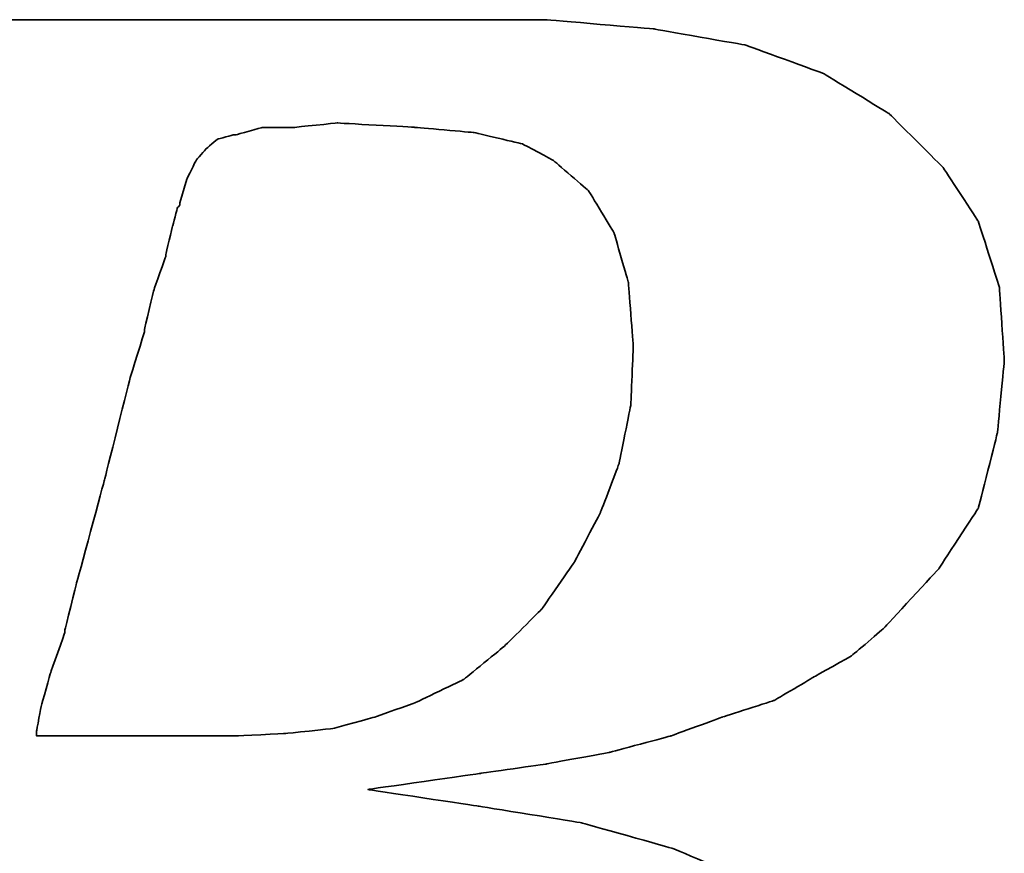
# Model space of a CAD drawing. Header units: millimetres. Extents: x 163 to 542, y 111 to 227.
# Tile 39 of 59: x 415.38 to 416.96, y 148.68 to 150.01. Entities that reach past the tile are written whole.
import ezdxf

# ---------------------------------------------------------------- set-up
doc = ezdxf.new("R2010")
doc.units = ezdxf.units.MM
doc.header["$LTSCALE"] = 0.1
doc.layers.add('DIM', color=4, linetype='CONTINUOUS')
doc.layers.add('layer 1', color=7, linetype='CONTINUOUS')

# ---------------------------------------------------------------- blocks, each defined once
blk = doc.blocks.new('TBI MOTION logo(完整正式版)')
at = {"layer": 'layer 1', "color": 22, "lineweight": 35}
for points, knots in [([(-64.65375, -6.86375), (-64.65375, -6.86375), (-64.84375, -7.29625), (-64.84375, -7.29625), (-64.84375, -7.29625), (-64.84375, -7.29625), (-64.86875, -7.34375), (-64.86875, -7.34375), (-64.86875, -7.34375), (-64.86875, -7.34375), (-64.86875, -7.36875), (-64.86875, -7.36875), (-64.86875, -7.36875), (-64.86875, -7.36875), (-65.15375, -7.65375), (-65.15375, -7.65375), (-65.15375, -7.65375), (-65.15375, -7.65375), (-65.17875, -7.65375), (-65.17875, -7.65375), (-65.17875, -7.65375), (-65.17875, -7.65375), (-65.20375, -7.67875), (-65.20375, -7.67875), (-65.20375, -7.67875), (-65.20375, -7.67875), (-65.58875, -7.87125), (-65.58875, -7.87125), (-65.58875, -7.87125), (-65.58875, -7.87125), (-65.63375, -7.87125), (-65.63375, -7.87125), (-65.63375, -7.87125), (-65.63375, -7.87125), (-65.65875, -7.89375), (-65.65875, -7.89375), (-65.65875, -7.89375), (-65.65875, -7.89375), (-66.09375, -7.94375), (-66.09375, -7.94375), (-66.09375, -7.94375), (-66.09375, -7.94375), (-66.11375, -7.94375), (-66.11375, -7.94375), (-66.11375, -7.94375), (-66.11375, -7.94375), (-66.16375, -7.94375), (-66.16375, -7.94375), (-66.16375, -7.94375), (-66.16375, -7.94375), (-66.30875, -7.94375), (-66.30875, -7.94375), (-66.30875, -7.94375), (-66.30875, -7.94375), (-66.69375, -7.94375), (-66.69375, -7.94375), (-66.69375, -7.94375), (-66.69375, -7.94375), (-67.07375, -7.94375), (-67.07375, -7.94375), (-67.07375, -7.94375), (-67.07375, -7.94375), (-67.12375, -7.94375), (-67.12375, -7.94375), (-67.12375, -7.94375), (-67.12375, -7.94375), (-67.12375, -7.96625), (-67.12375, -7.96625), (-67.12375, -7.96625), (-67.12375, -7.96625), (-67.14875, -7.99125), (-67.14875, -7.99125), (-67.14875, -7.99125), (-67.14875, -7.99125), (-67.24375, -8.34875), (-67.24375, -8.34875), (-67.24375, -8.34875), (-67.24375, -8.34875), (-67.31375, -8.68625), (-67.31375, -8.68625), (-67.31375, -8.68625), (-67.31375, -8.68625), (-67.26875, -8.68625), (-67.26875, -8.68625), (-67.26875, -8.68625), (-67.26875, -8.68625), (-67.07375, -8.68625), (-67.07375, -8.68625), (-67.07375, -8.68625), (-67.07375, -8.68625), (-66.54875, -8.68625), (-66.54875, -8.68625), (-66.54875, -8.68625), (-66.54875, -8.68625), (-65.82625, -8.68625), (-65.82625, -8.68625), (-65.82625, -8.68625), (-65.82625, -8.68625), (-65.01375, -8.68625), (-65.01375, -8.68625), (-65.01375, -8.68625), (-65.01375, -8.68625), (-64.05375, -8.68625), (-64.05375, -8.68625), (-64.05375, -8.68625), (-64.05375, -8.68625), (-62.08375, -8.68625), (-62.08375, -8.68625), (-62.08375, -8.68625), (-62.08375, -8.68625), (-60.06875, -8.68625), (-60.06875, -8.68625), (-60.06875, -8.68625), (-60.06875, -8.68625), (-59.10875, -8.68625), (-59.10875, -8.68625), (-59.10875, -8.68625), (-59.10875, -8.68625), (-58.29375, -8.68625), (-58.29375, -8.68625), (-58.29375, -8.68625), (-58.29375, -8.68625), (-57.57375, -8.68625), (-57.57375, -8.68625), (-57.57375, -8.68625), (-57.57375, -8.68625), (-57.04875, -8.68625), (-57.04875, -8.68625), (-57.04875, -8.68625), (-57.04875, -8.68625), (-56.85375, -8.68625), (-56.85375, -8.68625), (-56.85375, -8.68625), (-56.85375, -8.68625), (-56.70875, -8.68625), (-56.70875, -8.68625), (-56.70875, -8.68625), (-56.70875, -8.68625), (-56.61375, -8.68625), (-56.61375, -8.68625), (-56.61375, -8.68625), (-56.61375, -8.68625), (-56.56875, -8.68625), (-56.56875, -8.68625), (-56.56875, -8.68625), (-56.56875, -8.68625), (-55.65375, -8.63875), (-55.65375, -8.63875), (-55.65375, -8.63875), (-55.65375, -8.63875), (-54.76875, -8.51875), (-54.76875, -8.51875), (-54.76875, -8.51875), (-54.76875, -8.51875), (-53.90375, -8.30375), (-53.90375, -8.30375), (-53.90375, -8.30375), (-53.90375, -8.30375), (-53.08875, -8.03875), (-53.08875, -8.03875), (-53.08875, -8.03875), (-53.08875, -8.03875), (-52.34375, -7.65375), (-52.34375, -7.65375), (-52.34375, -7.65375), (-52.34375, -7.65375), (-51.69875, -7.29625), (-51.69875, -7.29625), (-51.69875, -7.29625), (-51.69875, -7.29625), (-51.21875, -6.91125), (-51.21875, -6.91125), (-51.21875, -6.91125), (-51.21875, -6.91125), (-50.83375, -6.50375), (-50.83375, -6.50375), (-50.83375, -6.50375), (-50.83375, -6.50375), (-50.44875, -5.94875), (-50.44875, -5.94875), (-50.44875, -5.94875), (-50.44875, -5.94875), (-50.13875, -5.30375), (-50.13875, -5.30375), (-50.13875, -5.30375), (-50.13875, -5.30375), (-49.99375, -4.65375), (-49.99375, -4.65375), (-49.99375, -4.65375), (-49.99375, -4.65375), (-49.92375, -3.98375), (-49.92375, -3.98375), (-49.92375, -3.98375), (-49.92375, -3.98375), (-49.99375, -3.19374), (-49.99375, -3.19374), (-49.99375, -3.19374), (-49.99375, -3.19374), (-50.23374, -2.44874), (-50.23374, -2.44874), (-50.23374, -2.44874), (-50.23374, -2.44874), (-50.59375, -1.87374), (-50.59375, -1.87374), (-50.59375, -1.87374), (-50.59375, -1.87374), (-51.09875, -1.31874), (-51.09875, -1.31874), (-51.09875, -1.31874), (-51.09875, -1.31874), (-51.74375, -0.81875), (-51.74375, -0.81875), (-51.74375, -0.81875), (-51.74375, -0.81875), (-52.53875, -0.48125), (-52.53875, -0.48125), (-52.53875, -0.48125), (-52.53875, -0.48125), (-53.47375, -0.21875), (-53.47375, -0.21875), (-53.47375, -0.21875), (-53.47375, -0.21875), (-54.52875, -0.04874), (-54.52875, -0.04874), (-54.52875, -0.04874), (-54.52875, -0.04874), (-55.65375, 0.12125), (-55.65375, 0.12125), (-55.65375, 0.12125), (-55.65375, 0.12125), (-54.50375, 0.28624), (-54.50375, 0.28624), (-54.50375, 0.28624), (-54.50375, 0.28624), (-53.83375, 0.38124), (-53.83375, 0.38124), (-53.83375, 0.38124), (-53.83375, 0.38124), (-53.18375, 0.50125), (-53.18375, 0.50125), (-53.18375, 0.50125), (-53.18375, 0.50125), (-52.55875, 0.66874), (-52.55875, 0.66874), (-52.55875, 0.66874), (-52.55875, 0.66874), (-52.03375, 0.86124), (-52.03375, 0.86124), (-52.03375, 0.86124), (-52.03375, 0.86124), (-51.50374, 1.03124), (-51.50374, 1.03124), (-51.50374, 1.03124), (-51.50374, 1.03124), (-51.09875, 1.27125), (-51.09875, 1.27125), (-51.09875, 1.27125), (-51.09875, 1.27125), (-50.71375, 1.48624), (-50.71375, 1.48624), (-50.71375, 1.48624), (-50.71375, 1.48624), (-50.37625, 1.77625), (-50.37625, 1.77625), (-50.37625, 1.77625), (-50.37625, 1.77625), (-49.82375, 2.37625), (-49.82375, 2.37625), (-49.82375, 2.37625), (-49.82375, 2.37625), (-49.41875, 2.99625), (-49.41875, 2.99625), (-49.41875, 2.99625), (-49.41875, 2.99625), (-49.22375, 3.76625), (-49.22375, 3.76625), (-49.22375, 3.76625), (-49.22375, 3.76625), (-49.15375, 4.50874), (-49.15375, 4.50874), (-49.15375, 4.50874), (-49.15375, 4.50874), (-49.20375, 5.25125), (-49.20375, 5.25125), (-49.20375, 5.25125), (-49.20375, 5.25125), (-49.41875, 5.92625), (-49.41875, 5.92625), (-49.41875, 5.92625), (-49.41875, 5.92625), (-49.77875, 6.47625), (-49.77875, 6.47625), (-49.77875, 6.47625), (-49.77875, 6.47625), (-50.33125, 7.02624), (-50.33125, 7.02624), (-50.33125, 7.02624), (-50.33125, 7.02624), (-51.00125, 7.43625), (-51.00125, 7.43625), (-51.00125, 7.43625), (-51.00125, 7.43625), (-51.79375, 7.72625), (-51.79375, 7.72625), (-51.79375, 7.72625), (-51.79375, 7.72625), (-52.72875, 7.89124), (-52.72875, 7.89124), (-52.72875, 7.89124), (-52.72875, 7.89124), (-53.83375, 7.98625), (-53.83375, 7.98625), (-53.83375, 7.98625), (-53.83375, 7.98625), (-53.92875, 7.98625), (-53.92875, 7.98625), (-53.92875, 7.98625), (-53.92875, 7.98625), (-54.26375, 7.98625), (-54.26375, 7.98625), (-54.26375, 7.98625), (-54.26375, 7.98625), (-54.74375, 7.98625), (-54.74375, 7.98625), (-54.74375, 7.98625), (-54.74375, 7.98625), (-55.36875, 7.98625), (-55.36875, 7.98625), (-55.36875, 7.98625), (-55.36875, 7.98625), (-56.13375, 7.98625), (-56.13375, 7.98625), (-56.13375, 7.98625), (-56.13375, 7.98625), (-56.94875, 7.98625), (-56.94875, 7.98625), (-56.94875, 7.98625), (-56.94875, 7.98625), (-58.77625, 7.98625), (-58.77625, 7.98625), (-58.77625, 7.98625), (-58.77625, 7.98625), (-60.59875, 7.98625), (-60.59875, 7.98625), (-60.59875, 7.98625), (-60.59875, 7.98625), (-61.41375, 7.98625), (-61.41375, 7.98625), (-61.41375, 7.98625), (-61.41375, 7.98625), (-62.17875, 7.98625), (-62.17875, 7.98625), (-62.17875, 7.98625), (-62.17875, 7.98625), (-62.80375, 7.98625), (-62.80375, 7.98625), (-62.80375, 7.98625), (-62.80375, 7.98625), (-63.30625, 7.98625), (-63.30625, 7.98625), (-63.30625, 7.98625), (-63.30625, 7.98625), (-63.57375, 7.98625), (-63.57375, 7.98625), (-63.57375, 7.98625), (-63.57375, 7.98625), (-63.57375, 7.96375), (-63.57375, 7.96375), (-63.57375, 7.96375), (-63.57375, 7.96375), (-63.59875, 7.94125), (-63.59875, 7.94125), (-63.59875, 7.94125), (-63.59875, 7.94125), (-63.69375, 7.55625), (-63.69375, 7.55625), (-63.69375, 7.55625), (-63.69375, 7.55625), (-63.76375, 7.24624), (-63.76375, 7.24624), (-63.76375, 7.24624), (-63.76375, 7.24624), (-63.23875, 7.24624), (-63.23875, 7.24624), (-63.23875, 7.24624), (-63.23875, 7.24624), (-62.75875, 7.24624), (-62.75875, 7.24624), (-62.75875, 7.24624), (-62.75875, 7.24624), (-62.61125, 7.24624), (-62.61125, 7.24624), (-62.61125, 7.24624), (-62.61125, 7.24624), (-62.56625, 7.24624), (-62.56625, 7.24624), (-62.56625, 7.24624), (-62.56625, 7.24624), (-62.22875, 7.24624), (-62.22875, 7.24624), (-62.22875, 7.24624), (-62.22875, 7.24624), (-62.20375, 7.24624), (-62.20375, 7.24624), (-62.20375, 7.24624), (-62.20375, 7.24624), (-62.17875, 7.21875), (-62.17875, 7.21875), (-62.17875, 7.21875), (-62.17875, 7.21875), (-61.96375, 7.17125), (-61.96375, 7.17125), (-61.96375, 7.17125), (-61.96375, 7.17125), (-61.72375, 7.12624), (-61.72375, 7.12624), (-61.72375, 7.12624), (-61.72375, 7.12624), (-61.70375, 7.12624), (-61.70375, 7.12624), (-61.70375, 7.12624), (-61.70375, 7.12624), (-61.55875, 7.07624), (-61.55875, 7.07624), (-61.55875, 7.07624), (-61.55875, 7.07624), (-61.50875, 7.07624), (-61.50875, 7.07624), (-61.50875, 7.07624), (-61.50875, 7.07624), (-61.48375, 7.02624), (-61.48375, 7.02624), (-61.48375, 7.02624), (-61.48375, 7.02624), (-61.31875, 6.83375), (-61.31875, 6.83375), (-61.31875, 6.83375), (-61.31875, 6.83375), (-61.29375, 6.81125), (-61.29375, 6.81125), (-61.29375, 6.81125), (-61.29375, 6.81125), (-61.29375, 6.78625), (-61.29375, 6.78625), (-61.29375, 6.78625), (-61.29375, 6.78625), (-61.19875, 6.50124), (-61.19875, 6.50124), (-61.19875, 6.50124), (-61.19875, 6.50124), (-61.17375, 6.45124), (-61.17375, 6.45124), (-61.17375, 6.45124), (-61.17375, 6.45124), (-61.19875, 6.40625), (-61.19875, 6.40625), (-61.19875, 6.40625), (-61.19875, 6.40625), (-61.26875, 5.99624), (-61.26875, 5.99624), (-61.26875, 5.99624), (-61.26875, 5.99624), (-61.26875, 5.85125), (-61.26875, 5.85125), (-61.26875, 5.85125), (-61.26875, 5.85125), (-61.26875, 5.82625), (-61.26875, 5.82625), (-61.26875, 5.82625), (-61.26875, 5.82625), (-61.29375, 5.80625), (-61.29375, 5.80625), (-61.29375, 5.80625), (-61.29375, 5.80625), (-61.34125, 5.66125), (-61.34125, 5.66125), (-61.34125, 5.66125), (-61.34125, 5.66125), (-61.41375, 5.44625), (-61.41375, 5.44625), (-61.41375, 5.44625), (-61.41375, 5.44625), (-61.48375, 5.15625), (-61.48375, 5.15625), (-61.48375, 5.15625), (-61.48375, 5.15625), (-61.58375, 4.82124), (-61.58375, 4.82124), (-61.58375, 4.82124), (-61.58375, 4.82124), (-61.79875, 4.00375), (-61.79875, 4.00375), (-61.79875, 4.00375), (-61.79875, 4.00375), (-62.05875, 2.99625), (-62.05875, 2.99625), (-62.05875, 2.99625), (-62.05875, 2.99625), (-62.34875, 1.91625), (-62.34875, 1.91625), (-62.34875, 1.91625), (-62.34875, 1.91625), (-62.97375, -0.41124), (-62.97375, -0.41124), (-62.97375, -0.41124), (-62.97375, -0.41124), (-63.59875, -2.75875), (-63.59875, -2.75875), (-63.59875, -2.75875), (-63.59875, -2.75875), (-63.88375, -3.86374), (-63.88375, -3.86374), (-63.88375, -3.86374), (-63.88375, -3.86374), (-64.14875, -4.82374), (-64.14875, -4.82374), (-64.14875, -4.82374), (-64.14875, -4.82374), (-64.36375, -5.64125), (-64.36375, -5.64125), (-64.36375, -5.64125), (-64.36375, -5.64125), (-64.43625, -5.97625), (-64.43625, -5.97625), (-64.43625, -5.97625), (-64.43625, -5.97625), (-64.50875, -6.28625), (-64.50875, -6.28625), (-64.50875, -6.28625), (-64.50875, -6.28625), (-64.50875, -6.30875), (-64.50875, -6.30875), (-64.50875, -6.30875), (-64.50875, -6.30875), (-64.57875, -6.50375), (-64.57875, -6.50375), (-64.57875, -6.50375), (-64.57875, -6.50375), (-64.62875, -6.69625), (-64.62875, -6.69625), (-64.62875, -6.69625), (-64.62875, -6.69625), (-64.62875, -6.76875), (-64.62875, -6.76875), (-64.62875, -6.76875), (-64.62875, -6.76875), (-64.62875, -6.81375), (-64.62875, -6.81375), (-64.62875, -6.81375), (-64.62875, -6.81375), (-64.62875, -6.83875), (-64.62875, -6.83875), (-64.62875, -6.83875), (-64.62875, -6.83875), (-64.65375, -6.86375), (-64.65375, -6.86375)], [0, 0, 0, 0, 0.00719424, 0.00719424, 0.00719424, 0.00719425, 0.01438849, 0.01438849, 0.01438849, 0.0143885, 0.02158273, 0.02158273, 0.02158273, 0.02158274, 0.02877698, 0.02877698, 0.02877698, 0.02877699, 0.03597122, 0.03597122, 0.03597122, 0.03597123, 0.04316547, 0.04316547, 0.04316547, 0.04316548, 0.05035971, 0.05035971, 0.05035971, 0.05035972, 0.05755396, 0.05755396, 0.05755396, 0.05755397, 0.0647482, 0.0647482, 0.0647482, 0.06474821, 0.07194245, 0.07194245, 0.07194245, 0.07194246, 0.07913669, 0.07913669, 0.07913669, 0.0791367, 0.08633094, 0.08633094, 0.08633094, 0.08633095, 0.09352518, 0.09352518, 0.09352518, 0.09352519, 0.10071942, 0.10071942, 0.10071942, 0.10071943, 0.10791367, 0.10791367, 0.10791367, 0.10791368, 0.11510791, 0.11510791, 0.11510791, 0.11510792, 0.12230216, 0.12230216, 0.12230216, 0.12230217, 0.1294964, 0.1294964, 0.1294964, 0.12949641, 0.13669065, 0.13669065, 0.13669065, 0.13669066, 0.14388489, 0.14388489, 0.14388489, 0.1438849, 0.15107914, 0.15107914, 0.15107914, 0.15107915, 0.15827338, 0.15827338, 0.15827338, 0.15827339, 0.16546763, 0.16546763, 0.16546763, 0.16546764, 0.17266187, 0.17266187, 0.17266187, 0.17266188, 0.17985612, 0.17985612, 0.17985612, 0.17985613, 0.18705036, 0.18705036, 0.18705036, 0.18705037, 0.1942446, 0.1942446, 0.1942446, 0.19424461, 0.20143885, 0.20143885, 0.20143885, 0.20143886, 0.20863309, 0.20863309, 0.20863309, 0.2086331, 0.21582734, 0.21582734, 0.21582734, 0.21582735, 0.22302158, 0.22302158, 0.22302158, 0.22302159, 0.23021583, 0.23021583, 0.23021583, 0.23021584, 0.23741007, 0.23741007, 0.23741007, 0.23741008, 0.24460432, 0.24460432, 0.24460432, 0.24460433, 0.25179856, 0.25179856, 0.25179856, 0.25179857, 0.25899281, 0.25899281, 0.25899281, 0.25899282, 0.26618705, 0.26618705, 0.26618705, 0.26618706, 0.27338129, 0.27338129, 0.27338129, 0.2733813, 0.28057554, 0.28057554, 0.28057554, 0.28057555, 0.28776978, 0.28776978, 0.28776978, 0.28776979, 0.29496403, 0.29496403, 0.29496403, 0.29496404, 0.30215827, 0.30215827, 0.30215827, 0.30215828, 0.30935252, 0.30935252, 0.30935252, 0.30935253, 0.31654676, 0.31654676, 0.31654676, 0.31654677, 0.32374101, 0.32374101, 0.32374101, 0.32374102, 0.33093525, 0.33093525, 0.33093525, 0.33093526, 0.3381295, 0.3381295, 0.3381295, 0.33812951, 0.34532374, 0.34532374, 0.34532374, 0.34532375, 0.35251799, 0.35251799, 0.35251799, 0.352518, 0.35971223, 0.35971223, 0.35971223, 0.35971224, 0.36690647, 0.36690647, 0.36690647, 0.36690648, 0.37410072, 0.37410072, 0.37410072, 0.37410073, 0.38129496, 0.38129496, 0.38129496, 0.38129497, 0.38848921, 0.38848921, 0.38848921, 0.38848922, 0.39568345, 0.39568345, 0.39568345, 0.39568346, 0.4028777, 0.4028777, 0.4028777, 0.40287771, 0.41007194, 0.41007194, 0.41007194, 0.41007195, 0.41726619, 0.41726619, 0.41726619, 0.4172662, 0.42446043, 0.42446043, 0.42446043, 0.42446044, 0.43165468, 0.43165468, 0.43165468, 0.43165469, 0.43884892, 0.43884892, 0.43884892, 0.43884893, 0.44604317, 0.44604317, 0.44604317, 0.44604318, 0.45323741, 0.45323741, 0.45323741, 0.45323742, 0.46043165, 0.46043165, 0.46043165, 0.46043166, 0.4676259, 0.4676259, 0.4676259, 0.46762591, 0.47482014, 0.47482014, 0.47482014, 0.47482015, 0.48201439, 0.48201439, 0.48201439, 0.4820144, 0.48920863, 0.48920863, 0.48920863, 0.48920864, 0.49640288, 0.49640288, 0.49640288, 0.49640289, 0.50359712, 0.50359712, 0.50359712, 0.50359713, 0.51079137, 0.51079137, 0.51079137, 0.51079138, 0.51798561, 0.51798561, 0.51798561, 0.51798562, 0.52517986, 0.52517986, 0.52517986, 0.52517987, 0.5323741, 0.5323741, 0.5323741, 0.53237411, 0.53956835, 0.53956835, 0.53956835, 0.53956836, 0.54676259, 0.54676259, 0.54676259, 0.5467626, 0.55395683, 0.55395683, 0.55395683, 0.55395684, 0.56115108, 0.56115108, 0.56115108, 0.56115109, 0.56834532, 0.56834532, 0.56834532, 0.56834533, 0.57553957, 0.57553957, 0.57553957, 0.57553958, 0.58273381, 0.58273381, 0.58273381, 0.58273382, 0.58992806, 0.58992806, 0.58992806, 0.58992807, 0.5971223, 0.5971223, 0.5971223, 0.59712231, 0.60431655, 0.60431655, 0.60431655, 0.60431656, 0.61151079, 0.61151079, 0.61151079, 0.6115108, 0.61870504, 0.61870504, 0.61870504, 0.61870505, 0.62589928, 0.62589928, 0.62589928, 0.62589929, 0.63309353, 0.63309353, 0.63309353, 0.63309354, 0.64028777, 0.64028777, 0.64028777, 0.64028778, 0.64748201, 0.64748201, 0.64748201, 0.64748202, 0.65467626, 0.65467626, 0.65467626, 0.65467627, 0.6618705, 0.6618705, 0.6618705, 0.66187051, 0.66906475, 0.66906475, 0.66906475, 0.66906476, 0.67625899, 0.67625899, 0.67625899, 0.676259, 0.68345324, 0.68345324, 0.68345324, 0.68345325, 0.69064748, 0.69064748, 0.69064748, 0.69064749, 0.69784173, 0.69784173, 0.69784173, 0.69784174, 0.70503597, 0.70503597, 0.70503597, 0.70503598, 0.71223022, 0.71223022, 0.71223022, 0.71223023, 0.71942446, 0.71942446, 0.71942446, 0.71942447, 0.72661871, 0.72661871, 0.72661871, 0.72661872, 0.73381295, 0.73381295, 0.73381295, 0.73381296, 0.74100719, 0.74100719, 0.74100719, 0.7410072, 0.74820144, 0.74820144, 0.74820144, 0.74820145, 0.75539568, 0.75539568, 0.75539568, 0.75539569, 0.76258993, 0.76258993, 0.76258993, 0.76258994, 0.76978417, 0.76978417, 0.76978417, 0.76978418, 0.77697842, 0.77697842, 0.77697842, 0.77697843, 0.78417266, 0.78417266, 0.78417266, 0.78417267, 0.79136691, 0.79136691, 0.79136691, 0.79136692, 0.79856115, 0.79856115, 0.79856115, 0.79856116, 0.8057554, 0.8057554, 0.8057554, 0.80575541, 0.81294964, 0.81294964, 0.81294964, 0.81294965, 0.82014388, 0.82014388, 0.82014388, 0.82014389, 0.82733813, 0.82733813, 0.82733813, 0.82733814, 0.83453237, 0.83453237, 0.83453237, 0.83453238, 0.84172662, 0.84172662, 0.84172662, 0.84172663, 0.84892086, 0.84892086, 0.84892086, 0.84892087, 0.85611511, 0.85611511, 0.85611511, 0.85611512, 0.86330935, 0.86330935, 0.86330935, 0.86330936, 0.8705036, 0.8705036, 0.8705036, 0.87050361, 0.87769784, 0.87769784, 0.87769784, 0.87769785, 0.88489209, 0.88489209, 0.88489209, 0.8848921, 0.89208633, 0.89208633, 0.89208633, 0.89208634, 0.89928058, 0.89928058, 0.89928058, 0.89928059, 0.90647482, 0.90647482, 0.90647482, 0.90647483, 0.91366906, 0.91366906, 0.91366906, 0.91366907, 0.92086331, 0.92086331, 0.92086331, 0.92086332, 0.92805755, 0.92805755, 0.92805755, 0.92805756, 0.9352518, 0.9352518, 0.9352518, 0.93525181, 0.94244604, 0.94244604, 0.94244604, 0.94244605, 0.94964029, 0.94964029, 0.94964029, 0.9496403, 0.95683453, 0.95683453, 0.95683453, 0.95683454, 0.96402878, 0.96402878, 0.96402878, 0.96402879, 0.97122302, 0.97122302, 0.97122302, 0.97122303, 0.97841727, 0.97841727, 0.97841727, 0.97841728, 0.98561151, 0.98561151, 0.98561151, 0.98561152, 0.99280576, 0.99280576, 0.99280576, 0.99280577, 1, 1, 1, 1]), ([(-57.50375, 6.35625), (-57.50375, 6.35625), (-57.57375, 6.11625), (-57.57375, 6.11625), (-57.57375, 6.11625), (-57.57375, 6.11625), (-57.57375, 6.09125), (-57.57375, 6.09125), (-57.57375, 6.09125), (-57.57375, 6.09125), (-57.59875, 6.06625), (-57.59875, 6.06625), (-57.59875, 6.06625), (-57.59875, 6.06625), (-57.64875, 5.87625), (-57.64875, 5.87625), (-57.64875, 5.87625), (-57.64875, 5.87625), (-57.71875, 5.58875), (-57.71875, 5.58875), (-57.71875, 5.58875), (-57.71875, 5.58875), (-57.71875, 5.56625), (-57.71875, 5.56625), (-57.71875, 5.56625), (-57.71875, 5.56625), (-57.83875, 5.23125), (-57.83875, 5.23125), (-57.83875, 5.23125), (-57.83875, 5.23125), (-57.93625, 4.82124), (-57.93625, 4.82124), (-57.93625, 4.82124), (-57.93625, 4.82124), (-57.93625, 4.79624), (-57.93625, 4.79624), (-57.93625, 4.79624), (-57.93625, 4.79624), (-58.07875, 4.34125), (-58.07875, 4.34125), (-58.07875, 4.34125), (-58.07875, 4.34125), (-58.34375, 3.28625), (-58.34375, 3.28625), (-58.34375, 3.28625), (-58.34375, 3.28625), (-58.62875, 2.23124), (-58.62875, 2.23124), (-58.62875, 2.23124), (-58.62875, 2.23124), (-58.74875, 1.75125), (-58.74875, 1.75125), (-58.74875, 1.75125), (-58.74875, 1.75125), (-58.74875, 1.72625), (-58.74875, 1.72625), (-58.74875, 1.72625), (-58.74875, 1.72625), (-58.89375, 1.31625), (-58.89375, 1.31625), (-58.89375, 1.31625), (-58.89375, 1.31625), (-58.98875, 0.98124), (-58.98875, 0.98124), (-58.98875, 0.98124), (-58.98875, 0.98124), (-59.03875, 0.71625), (-59.03875, 0.71625), (-59.03875, 0.71625), (-59.03875, 0.71625), (-59.03875, 0.66874), (-59.03875, 0.66874), (-59.03875, 0.66874), (-59.03875, 0.66874), (-58.91875, 0.66874), (-58.91875, 0.66874), (-58.91875, 0.66874), (-58.91875, 0.66874), (-58.53375, 0.66874), (-58.53375, 0.66874), (-58.53375, 0.66874), (-58.53375, 0.66874), (-58.10375, 0.66874), (-58.10375, 0.66874), (-58.10375, 0.66874), (-58.10375, 0.66874), (-57.66875, 0.66874), (-57.66875, 0.66874), (-57.66875, 0.66874), (-57.66875, 0.66874), (-57.33375, 0.66874), (-57.33375, 0.66874), (-57.33375, 0.66874), (-57.33375, 0.66874), (-57.09375, 0.66874), (-57.09375, 0.66874), (-57.09375, 0.66874), (-57.09375, 0.66874), (-56.99875, 0.66874), (-56.99875, 0.66874), (-56.99875, 0.66874), (-56.99875, 0.66874), (-56.49375, 0.69374), (-56.49375, 0.69374), (-56.49375, 0.69374), (-56.49375, 0.69374), (-56.01375, 0.74374), (-56.01375, 0.74374), (-56.01375, 0.74374), (-56.01375, 0.74374), (-55.58375, 0.86124), (-55.58375, 0.86124), (-55.58375, 0.86124), (-55.58375, 0.86124), (-55.17375, 1.00624), (-55.17375, 1.00624), (-55.17375, 1.00624), (-55.17375, 1.00624), (-54.67375, 1.24625), (-54.67375, 1.24625), (-54.67375, 1.24625), (-54.67375, 1.24625), (-54.26375, 1.58124), (-54.26375, 1.58124), (-54.26375, 1.58124), (-54.26375, 1.58124), (-53.87875, 1.96374), (-53.87875, 1.96374), (-53.87875, 1.96374), (-53.87875, 1.96374), (-53.54375, 2.44625), (-53.54375, 2.44625), (-53.54375, 2.44625), (-53.54375, 2.44625), (-53.27875, 2.95125), (-53.27875, 2.95125), (-53.27875, 2.95125), (-53.27875, 2.95125), (-53.08875, 3.45124), (-53.08875, 3.45124), (-53.08875, 3.45124), (-53.08875, 3.45124), (-52.96875, 4.05124), (-52.96875, 4.05124), (-52.96875, 4.05124), (-52.96875, 4.05124), (-52.94375, 4.65125), (-52.94375, 4.65125), (-52.94375, 4.65125), (-52.94375, 4.65125), (-52.99375, 5.30125), (-52.99375, 5.30125), (-52.99375, 5.30125), (-52.99375, 5.30125), (-53.13875, 5.80625), (-53.13875, 5.80625), (-53.13875, 5.80625), (-53.13875, 5.80625), (-53.39875, 6.23625), (-53.39875, 6.23625), (-53.39875, 6.23625), (-53.39875, 6.23625), (-53.75875, 6.54875), (-53.75875, 6.54875), (-53.75875, 6.54875), (-53.75875, 6.54875), (-54.07375, 6.71625), (-54.07375, 6.71625), (-54.07375, 6.71625), (-54.07375, 6.71625), (-54.57375, 6.83375), (-54.57375, 6.83375), (-54.57375, 6.83375), (-54.57375, 6.83375), (-55.17375, 6.88625), (-55.17375, 6.88625), (-55.17375, 6.88625), (-55.17375, 6.88625), (-55.96875, 6.93125), (-55.96875, 6.93125), (-55.96875, 6.93125), (-55.96875, 6.93125), (-56.39875, 6.88625), (-56.39875, 6.88625), (-56.39875, 6.88625), (-56.39875, 6.88625), (-56.42125, 6.88625), (-56.42125, 6.88625), (-56.42125, 6.88625), (-56.42125, 6.88625), (-56.73375, 6.88625), (-56.73375, 6.88625), (-56.73375, 6.88625), (-56.73375, 6.88625), (-56.99875, 6.81125), (-56.99875, 6.81125), (-56.99875, 6.81125), (-56.99875, 6.81125), (-57.02375, 6.81125), (-57.02375, 6.81125), (-57.02375, 6.81125), (-57.02375, 6.81125), (-57.18875, 6.76625), (-57.18875, 6.76625), (-57.18875, 6.76625), (-57.18875, 6.76625), (-57.30875, 6.66625), (-57.30875, 6.66625), (-57.30875, 6.66625), (-57.30875, 6.66625), (-57.40875, 6.54875), (-57.40875, 6.54875), (-57.40875, 6.54875), (-57.40875, 6.54875), (-57.50375, 6.35625), (-57.50375, 6.35625)], [0, 0, 0, 0, 0.01851852, 0.01851852, 0.01851852, 0.01851853, 0.03703704, 0.03703704, 0.03703704, 0.03703705, 0.05555556, 0.05555556, 0.05555556, 0.05555557, 0.07407407, 0.07407407, 0.07407407, 0.07407408, 0.09259259, 0.09259259, 0.09259259, 0.0925926, 0.11111111, 0.11111111, 0.11111111, 0.11111112, 0.12962963, 0.12962963, 0.12962963, 0.12962964, 0.14814815, 0.14814815, 0.14814815, 0.14814816, 0.16666667, 0.16666667, 0.16666667, 0.16666668, 0.18518519, 0.18518519, 0.18518519, 0.1851852, 0.2037037, 0.2037037, 0.2037037, 0.20370371, 0.22222222, 0.22222222, 0.22222222, 0.22222223, 0.24074074, 0.24074074, 0.24074074, 0.24074075, 0.25925926, 0.25925926, 0.25925926, 0.25925927, 0.27777778, 0.27777778, 0.27777778, 0.27777779, 0.2962963, 0.2962963, 0.2962963, 0.29629631, 0.31481481, 0.31481481, 0.31481481, 0.31481482, 0.33333333, 0.33333333, 0.33333333, 0.33333334, 0.35185185, 0.35185185, 0.35185185, 0.35185186, 0.37037037, 0.37037037, 0.37037037, 0.37037038, 0.38888889, 0.38888889, 0.38888889, 0.3888889, 0.40740741, 0.40740741, 0.40740741, 0.40740742, 0.42592593, 0.42592593, 0.42592593, 0.42592594, 0.44444444, 0.44444444, 0.44444444, 0.44444445, 0.46296296, 0.46296296, 0.46296296, 0.46296297, 0.48148148, 0.48148148, 0.48148148, 0.48148149, 0.5, 0.5, 0.5, 0.50000001, 0.51851852, 0.51851852, 0.51851852, 0.51851853, 0.53703704, 0.53703704, 0.53703704, 0.53703705, 0.55555556, 0.55555556, 0.55555556, 0.55555557, 0.57407407, 0.57407407, 0.57407407, 0.57407408, 0.59259259, 0.59259259, 0.59259259, 0.5925926, 0.61111111, 0.61111111, 0.61111111, 0.61111112, 0.62962963, 0.62962963, 0.62962963, 0.62962964, 0.64814815, 0.64814815, 0.64814815, 0.64814816, 0.66666667, 0.66666667, 0.66666667, 0.66666668, 0.68518519, 0.68518519, 0.68518519, 0.6851852, 0.7037037, 0.7037037, 0.7037037, 0.70370371, 0.72222222, 0.72222222, 0.72222222, 0.72222223, 0.74074074, 0.74074074, 0.74074074, 0.74074075, 0.75925926, 0.75925926, 0.75925926, 0.75925927, 0.77777778, 0.77777778, 0.77777778, 0.77777779, 0.7962963, 0.7962963, 0.7962963, 0.79629631, 0.81481481, 0.81481481, 0.81481481, 0.81481482, 0.83333333, 0.83333333, 0.83333333, 0.83333334, 0.85185185, 0.85185185, 0.85185185, 0.85185186, 0.87037037, 0.87037037, 0.87037037, 0.87037038, 0.88888889, 0.88888889, 0.88888889, 0.8888889, 0.90740741, 0.90740741, 0.90740741, 0.90740742, 0.92592593, 0.92592593, 0.92592593, 0.92592594, 0.94444444, 0.94444444, 0.94444444, 0.94444445, 0.96296296, 0.96296296, 0.96296296, 0.96296297, 0.98148148, 0.98148148, 0.98148148, 0.98148149, 1, 1, 1, 1])]:
    blk.add_open_spline(points, degree=3, knots=knots, dxfattribs=at)

msp = doc.modelspace()

# ---------------------------------------------------------------- block references
at = {"layer": 'DIM', "color": 0, "xscale": 0.1563722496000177, "yscale": 0.1563722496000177, "zscale": 0.1563722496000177}
msp.add_blockref('TBI MOTION logo(完整正式版)', (424.6439, 148.7623), dxfattribs=at)

doc.saveas('drawing.dxf')
